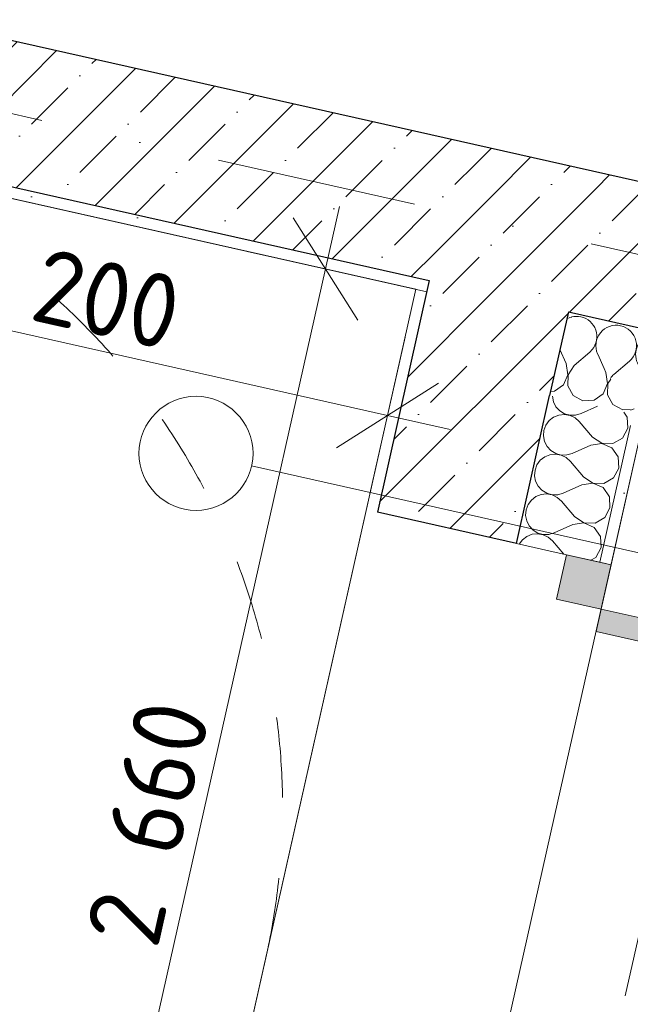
# Model space of a CAD drawing. Header units: millimetres. Extents: x -7213913 to -6985912, y 6023162 to 6205784.
# Tile 219 of 256: x -7184979 to -7183908, y 6181398 to 6183123. Entities that reach past the tile are written whole.
import ezdxf
from ezdxf.enums import TextEntityAlignment as Align

# ---------------------------------------------------------------- set-up
doc = ezdxf.new("R2010")
doc.units = ezdxf.units.MM
doc.header["$MEASUREMENT"] = 0
doc.linetypes.add('короткая штриховая', pattern=[282.222222, 141.111111, -141.111111])
doc.linetypes.add('Штрихпунктирная', pattern=[670.277762, 352.777767, -176.388884, 0, -141.111112])
for name, color, linetype in [('S - квартира_помещение.АР', 7, 'Continuous'), ('S - МОП.АР', 7, 'Continuous'), ('АР-вертикальная связь - Лестница.АР', 7, 'Continuous'), ('АР-Отметки высот.АР', 7, 'Continuous'), ('АР-Стены_внешние_.АР', 7, 'Continuous'), ('АР-Стены_внутренние_пилоны.АР', 7, 'Continuous'), ('АР-Чертеж-Оси_Осевые размеры.АР', 7, 'Continuous'), ('АР-Чертеж-Размеры.АР', 7, 'Continuous')]:
    doc.layers.add(name, color=color, linetype=linetype)
for name, color, linetype, lineweight in [('S - квартира_помещение.АР_Ном._пера__120', 7, 'Continuous', 0), ('S - МОП.АР_Ном._пера__120', 7, 'Continuous', 0), ('АР-вертикальная связь - Лестница.АР_Ном._пера__1', 7, 'Continuous', 0), ('АР-Отметки высот.АР_Ном._пера__120', 7, 'Continuous', 0), ('АР-Стены_внешние_.АР_Ном._пера__1', 7, 'Continuous', 0), ('АР-Стены_внутренние_пилоны.АР_Ном._пера__1', 7, 'Continuous', 15), ('АР-Чертеж-Оси_Осевые размеры.АР_Ном._пера__120', 7, 'Continuous', 0), ('АР-Чертеж-Размеры.АР_Ном._пера__1', 7, 'Continuous', 0), ('Двери Archicad_Ном._пера__120', 7, 'Continuous', 0), ('Паспорта Зон Archicad_Ном._пера__1', 7, 'Continuous', 0)]:
    doc.layers.add(name, color=color, linetype=linetype, lineweight=lineweight)
doc.styles.add('РЎР“Р•РќР•Р\xa0Р\x98Р\xa0_РЎРўР\x98Р›Р¬_1', font='txt')
doc.styles.add('РЎР“Р•РќР•Р\xa0Р\x98Р\xa0_РЎРўР\x98Р›Р¬_2', font='calibri.ttf')
doc.styles.add('РЎР“Р•РќР•Р\xa0Р\x98Р\xa0_РЎРўР\x98Р›Р¬_3', font='GOST_Common.ttf')
doc.styles.add('РЎР“Р•РќР•Р\xa0Р\x98Р\xa0_РЎРўР\x98Р›Р¬_5', font='GOTHIC.TTF')
doc.dimstyles.new('СГЕНЕРИР_СТИЛЬ__4', dxfattribs={"dimtxt": 129.999995, "dimasz": 142.5, "dimexe": 0.18, "dimexo": 300000, "dimgap": 0, "dimtad": 1, "dimdec": 0, "dimzin": 0, "dimdsep": 46, "dimtxsty": 'РЎР“Р•РќР•Р\xa0Р\x98Р\xa0_РЎРўР\x98Р›Р¬_3', "dimblk": 'ARROWHEAD_6', "dimblk1": 'ARROWHEAD_6', "dimblk2": 'ARROWHEAD_6', "dimcen": 0.09, "dimclrd": 7, "dimclre": 7, "dimclrt": 7, "dimazin": 0, "dimtfac": 1, "dimtdec": 4, "dimtmove": 0, "dimatfit": 3, "dimfxl": 1, "dimtolj": 1, "dimtzin": 0, "dimarcsym": 0})
doc.dimstyles.new('СГЕНЕРИР_СТИЛЬ__5', dxfattribs={"dimtxt": 129.999995, "dimasz": 142.5, "dimexe": 0.18, "dimexo": 300000, "dimgap": 0, "dimtad": 1, "dimdec": 0, "dimzin": 0, "dimdsep": 46, "dimtxsty": 'РЎР“Р•РќР•Р\xa0Р\x98Р\xa0_РЎРўР\x98Р›Р¬_3', "dimblk": 'ARROWHEAD_6', "dimblk1": 'ARROWHEAD_6', "dimblk2": 'ARROWHEAD_6', "dimcen": 0.09, "dimclrd": 7, "dimclre": 7, "dimclrt": 7, "dimazin": 0, "dimtfac": 1, "dimtdec": 4, "dimtmove": 2, "dimatfit": 3, "dimfxl": 1, "dimtolj": 1, "dimtzin": 0, "dimarcsym": 0})
doc.dimstyles.new('СГЕНЕРИР_СТИЛЬ__6', dxfattribs={"dimtxt": 200, "dimasz": 142.5, "dimexe": 0.18, "dimexo": 0.0625, "dimgap": 0, "dimtad": 1, "dimdec": 0, "dimzin": 0, "dimdsep": 46, "dimtxsty": 'РЎР“Р•РќР•Р\xa0Р\x98Р\xa0_РЎРўР\x98Р›Р¬_3', "dimblk": 'ARROWHEAD_6', "dimblk1": 'ARROWHEAD_6', "dimblk2": 'ARROWHEAD_6', "dimcen": 0.09, "dimse1": 1, "dimse2": 1, "dimclrd": 7, "dimclre": 7, "dimclrt": 7, "dimazin": 0, "dimtfac": 1, "dimtdec": 4, "dimtmove": 0, "dimatfit": 3, "dimfxl": 1, "dimtolj": 1, "dimtzin": 0, "dimarcsym": 0})
pattern_1 = [(45, (-6566190.34, 6562677.8), (-84.852814, 84.852814), []), (45, (-6566232.77, 6562720.22), (-84.852814, 84.852814), [90, -30, 0, -30])]
pattern_2 = [(45, (-6566190.34, 6563027.8), (-111.369318, 111.369318), [0, -105, 0, -157.5]), (110, (-6565840.34, 6563027.8), (148.001588, 53.868173), [0, -77, 0, -133])]

# ---------------------------------------------------------------- blocks, each defined once
blk = doc.blocks.new('Техническая лоджия_7_36_1', base_point=(-7182611.1, 6182394.7))
at = {"layer": 'S - МОП.АР_Ном._пера__120', "color": 7, "linetype": 'Continuous', "lineweight": 0, "flags": 128}
blk.add_lwpolyline([(-7184405, 6180105.6), (-7183009.8, 6179792.2), (-7182162.2, 6179601.8), (-7182022.5, 6181164.3), (-7181738.1, 6181925.2), (-7183887.9, 6182408), (-7184041.3, 6181725.1)], close=True, dxfattribs=at)
at = {"layer": 'Паспорта Зон Archicad_Ном._пера__1', "color": 7, "lineweight": 0, "style": 'РЎР“Р•РќР•Р\xa0Р\x98Р\xa0_РЎРўР\x98Р›Р¬_1'}
blk.add_attdef('ROOM_NUMBER', text='', height=250, rotation=347.3417, dxfattribs=at).set_placement((-7182485, 6181615.1), align=Align.MIDDLE_CENTER)
at = {"layer": 'Паспорта Зон Archicad_Ном._пера__1', "color": 7, "lineweight": 0, "style": 'РЎР“Р•РќР•Р\xa0Р\x98Р\xa0_РЎРўР\x98Р›Р¬_2'}
blk.add_attdef('ROOM_AREA', text='', height=200, rotation=347.3417, dxfattribs=at).set_placement((-7182277.4, 6181117.1), align=Align.MIDDLE_RIGHT)
blk = doc.blocks.new('Кухня-столовая_1_47_1', base_point=(-7183363.5, 6184337.8))
at = {"layer": 'S - квартира_помещение.АР_Ном._пера__120', "color": 7, "linetype": 'Continuous', "lineweight": 0, "flags": 128}
blk.add_lwpolyline([(-7187962.1, 6183753.5), (-7183669, 6182789.3), (-7181682.8, 6182343.2), (-7181589.6, 6182322.3), (-7180829.1, 6184357), (-7180662, 6184803.9), (-7180628.9, 6185196.7), (-7184598.7, 6186088.3), (-7184345.6, 6187215), (-7185272.6, 6187423.1), (-7185404, 6186837.7), (-7187179.8, 6187236.6)], close=True, dxfattribs=at)
at = {"layer": 'Паспорта Зон Archicad_Ном._пера__1', "color": 7, "lineweight": 0, "style": 'РЎР“Р•РќР•Р\xa0Р\x98Р\xa0_РЎРўР\x98Р›Р¬_1'}
blk.add_attdef('ROOM_NUMBER', text='', height=250, rotation=347.3417, dxfattribs=at).set_placement((-7182653.8, 6183805.3), align=Align.MIDDLE_CENTER)
at = {"layer": 'Паспорта Зон Archicad_Ном._пера__1', "color": 7, "lineweight": 0, "style": 'РЎР“Р•РќР•Р\xa0Р\x98Р\xa0_РЎРўР\x98Р›Р¬_2'}
blk.add_attdef('ROOM_AREA', text='', height=200, rotation=347.3417, dxfattribs=at).set_placement((-7181601.2, 6182488.8), align=Align.MIDDLE_RIGHT)
blk = doc.blocks.new('Лестница_2_55_1', base_point=(-7189364.8, 6182582.3))
at = {"layer": 'S - МОП.АР_Ном._пера__120', "color": 7, "linetype": 'Continuous', "lineweight": 0, "flags": 128}
blk.add_lwpolyline([(-7190309.3, 6184004), (-7190892.2, 6181408.6), (-7184867, 6180055.4), (-7184284.1, 6182650.8)], close=True, dxfattribs=at)
at = {"layer": 'Паспорта Зон Archicad_Ном._пера__1', "color": 7, "lineweight": 0, "style": 'РЎР“Р•РќР•Р\xa0Р\x98Р\xa0_РЎРўР\x98Р›Р¬_3'}
blk.add_attdef('ROOM_NUMBER', text='', height=350, rotation=347.3417, dxfattribs=at).set_placement((-7189940.9, 6183323.1), align=Align.MIDDLE_CENTER)
at = {"layer": 'Паспорта Зон Archicad_Ном._пера__1', "color": 7, "lineweight": 0, "style": 'РЎР“Р•РќР•Р\xa0Р\x98Р\xa0_РЎРўР\x98Р›Р¬_2'}
blk.add_attdef('ROOM_AREA', text='', height=200, rotation=347.3417, dxfattribs=at).set_placement((-7189695.7, 6182782.4), align=Align.MIDDLE_RIGHT)
blk = doc.blocks.new('Лестница_1_1', base_point=(-6566190.3, 6562677.8))
at = {"layer": 'АР-вертикальная связь - Лестница.АР_Ном._пера__1', "color": 7, "linetype": 'Continuous', "lineweight": 0}
for p, q in [((-7184284.1, 6182650.8), (-7185455, 6182913.7)), ((-7184867, 6180055.4), (-7184284.1, 6182650.8))]:
    blk.add_line(p, q, dxfattribs=at)
blk = doc.blocks.new('*X382', base_point=(-6566190.3, 6562677.8))
at = {"layer": 'АР-Стены_внешние_.АР_Ном._пера__1', "color": 7, "linetype": 'Continuous', "lineweight": 0}
for p, q in [((-7184014, 6182601.5), (-7184019.3, 6182598.8)), ((-7184010.8, 6182602.1), (-7184014, 6182601.5)), ((-7184020.3, 6182520.5), (-7184031.4, 6182545.1)), ((-7183979.2, 6182540.5), (-7183974.9, 6182545.4)), ((-7184006.3, 6182517.4), (-7183979.2, 6182540.5)), ((-7184017.4, 6182501.2), (-7184020.3, 6182520.5)), ((-7184006.3, 6182517.4), (-7184017.2, 6182501.1)), ((-7183950.6, 6182504.8), (-7183954, 6182512.3)), ((-7184025.2, 6182483.3), (-7184017.4, 6182501.2)), ((-7184017.2, 6182501.1), (-7184017.8, 6182481.6)), ((-7183947.8, 6182485.5), (-7183950.6, 6182504.8)), ((-7183942.1, 6182493.6), (-7183947.5, 6182485.5)), ((-7184041.2, 6182472.1), (-7184025.2, 6182483.3)), ((-7184017.8, 6182481.6), (-7184008.1, 6182464.7)), ((-7183955.5, 6182467.6), (-7183947.8, 6182485.5)), ((-7183947.5, 6182485.5), (-7183948.1, 6182466)), ((-7184047.9, 6182471.7), (-7184041.2, 6182472.1)), ((-7184008.1, 6182464.7), (-7183991, 6182455.4)), ((-7183991, 6182455.4), (-7183971.5, 6182456.4)), ((-7183971.5, 6182456.4), (-7183955.5, 6182467.6)), ((-7183948.1, 6182466), (-7183938.4, 6182449)), ((-7183938.4, 6182449), (-7183921.3, 6182439.7)), ((-7183921.3, 6182439.7), (-7183908.4, 6182440.4))]:
    blk.add_line(p, q, dxfattribs=at)
blk = doc.blocks.new('*X383', base_point=(-6566190.3, 6562677.8))
at = {"layer": 'АР-Стены_внешние_.АР_Ном._пера__1', "color": 7, "linetype": 'Continuous', "lineweight": 0}
for p, q in [((-7183954, 6182512.3), (-7183965.2, 6182537.4)), ((-7183936.6, 6182501.7), (-7183909.5, 6182524.9)), ((-7183887.1, 6182503), (-7183895.5, 6182521.8))]:
    blk.add_line(p, q, dxfattribs=at)
for centre, start, end in [((-7184002.4, 6182567.7), 77.3417, 103.9607), ((-7184002.4, 6182567.7), 320.7227, 77.3417), ((-7183932.7, 6182552.1), 77.3417, 204.2116), ((-7183932.7, 6182552.1), 310.4718, 77.3417), ((-7183863, 6182536.4), 104.3456, 204.2116), ((-7183913.5, 6182474.5), 130.4718, 145.4066), ((-7183913.5, 6182474.5), 279.2769, 290.4313)]:
    blk.add_arc(centre, 35.7, start, end, dxfattribs=at)
blk = doc.blocks.new('Стена_113_1', base_point=(-7184111.1, 6182760.5))
at = {"layer": 'АР-Стены_внешние_.АР', "linetype": 'Continuous', "lineweight": 0, "true_color": 0x000000}
h = blk.add_hatch(dxfattribs=at)
h.set_pattern_fill('ЖЕЛЕЗОБЕТОН__PROJECT__0001', color=18, style=0, pattern_type=2)
h.set_pattern_definition(pattern_1)
h.paths.add_polyline_path([(-7184260.5, 6182666), (-7184016.5, 6182611.2), (-7184205.7, 6182909.9)])
h = blk.add_hatch(dxfattribs=at)
h.set_pattern_fill('ЖЕЛЕЗОБЕТОН__PROJECT__0001', color=18, style=0, pattern_type=2)
h.set_pattern_definition(pattern_1)
h.paths.add_polyline_path([(-7184205.7, 6182909.9), (-7184016.5, 6182611.2), (-7183961.8, 6182855.1)])
h = blk.add_hatch(dxfattribs=at)
h.set_pattern_fill('ЖЕЛЕЗОБЕТОН__PROJECT__0001', color=18, style=0, pattern_type=2)
h.set_pattern_definition(pattern_1)
h.paths.add_polyline_path([(-7184016.5, 6182611.2), (-7181700.8, 6182091.1), (-7181646.1, 6182335), (-7183961.8, 6182855.1)])
at = {"layer": 'АР-Стены_внешние_.АР_Ном._пера__1', "color": 7, "linetype": 'Continuous', "lineweight": 30}
for q in [(-7184049.4, 6182464.8), (-7181700.8, 6182091.1)]:
    blk.add_line((-7184016.5, 6182611.2), q, dxfattribs=at)
at = {"layer": 'АР-Стены_внешние_.АР_Ном._пера__1', "color": 7, "linetype": 'Continuous', "lineweight": 30, "flags": 128}
blk.add_lwpolyline([(-7181646.1, 6182335), (-7184205.7, 6182909.9)], dxfattribs=at)
at = {"layer": 'АР-Стены_внешние_.АР', "color": 7, "lineweight": 0}
for name in ['*X382', '*X383']:
    blk.add_blockref(name, (-6566190.3, 6562677.8), dxfattribs=at)
blk = doc.blocks.new('Стена_257_1', base_point=(-7190419, 6184177.2))
at = {"layer": 'АР-Стены_внутренние_пилоны.АР', "linetype": 'Continuous', "lineweight": 0, "true_color": 0x000000}
h = blk.add_hatch(dxfattribs=at)
h.set_pattern_fill('ЖЕЛЕЗОБЕТОН__PROJECT__0001', color=18, style=0, pattern_type=2)
h.set_pattern_definition(pattern_1)
h.paths.add_polyline_path([(-7190324.4, 6184027.9), (-7184260.5, 6182666), (-7184205.7, 6182909.9), (-7190269.6, 6184271.8)])
h = blk.add_hatch(dxfattribs=at)
h.set_pattern_fill('ШТУКАТУРКА__ГИПС_01_0001', color=18, style=0, pattern_type=2)
h.set_pattern_definition(pattern_2)
h.paths.add_polyline_path([(-7190309.3, 6184004), (-7184264.8, 6182646.4), (-7184260.5, 6182666), (-7190304.9, 6184023.5)])
at = {"layer": 'АР-Стены_внутренние_пилоны.АР_Ном._пера__1', "color": 7, "linetype": 'Continuous', "lineweight": 30}
blk.add_line((-7190304.9, 6184023.5), (-7184260.5, 6182666), dxfattribs=at)
at = {"layer": 'АР-Стены_внутренние_пилоны.АР_Ном._пера__1', "color": 7, "linetype": 'Continuous', "lineweight": 30, "flags": 128}
blk.add_lwpolyline([(-7184205.7, 6182909.9), (-7190269.6, 6184271.8)], dxfattribs=at)
at = {"layer": 'АР-Стены_внутренние_пилоны.АР_Ном._пера__1', "color": 7, "linetype": 'Continuous', "lineweight": 0, "flags": 128}
for points in [[(-7190309.3, 6184004), (-7184264.8, 6182646.4)], [(-7184264.8, 6182646.4), (-7184260.5, 6182666)]]:
    blk.add_lwpolyline(points, dxfattribs=at)
blk = doc.blocks.new('*X815', base_point=(-6566190.3, 6562677.8))
at = {"layer": 'АР-Стены_внешние_.АР_Ном._пера__1', "color": 7, "linetype": 'Continuous', "lineweight": 0}
for p, q in [((-7184044.6, 6182463.7), (-7184044.6, 6182463.5)), ((-7184044.6, 6182463.5), (-7184042.7, 6182453.8)), ((-7184042.7, 6182453.8), (-7184038.3, 6182445.1)), ((-7184038.3, 6182445.1), (-7184031.6, 6182437.8)), ((-7183965.4, 6182445.9), (-7183994.3, 6182432.9)), ((-7184050.2, 6182420.8), (-7184056, 6182412.9)), ((-7184042.4, 6182426.8), (-7184050.2, 6182420.8)), ((-7184033.2, 6182430.5), (-7184042.4, 6182426.8)), ((-7184023.4, 6182431.5), (-7184033.2, 6182430.5)), ((-7184031.6, 6182437.8), (-7184023.1, 6182432.7)), ((-7184013.7, 6182429.8), (-7184023.4, 6182431.5)), ((-7184023.1, 6182432.7), (-7184013.6, 6182430.1)), ((-7184004.8, 6182425.5), (-7184013.7, 6182429.8)), ((-7184013.6, 6182430.1), (-7184003.8, 6182430.2)), ((-7183997.5, 6182419), (-7184004.8, 6182425.5)), ((-7184003.8, 6182430.2), (-7183994.3, 6182432.9)), ((-7183913.4, 6182426.7), (-7183919.6, 6182435.7)), ((-7183912.3, 6182407.2), (-7183913.4, 6182426.7)), ((-7184059.5, 6182403.6), (-7184060.3, 6182393.8)), ((-7184056, 6182412.9), (-7184059.5, 6182403.6)), ((-7183974.3, 6182391.8), (-7183997.5, 6182419)), ((-7183921.6, 6182390), (-7183912.3, 6182407.2)), ((-7184060.3, 6182393.8), (-7184058.4, 6182384.2)), ((-7183974.3, 6182391.8), (-7183958, 6182381)), ((-7183938.5, 6182380.3), (-7183921.6, 6182390)), ((-7184058.4, 6182384.2), (-7184053.9, 6182375.4)), ((-7184053.9, 6182375.4), (-7184047.2, 6182368.2)), ((-7183977.4, 6182377.9), (-7184010, 6182363.2)), ((-7183958.1, 6182380.7), (-7183977.4, 6182377.9)), ((-7183940.2, 6182373), (-7183958.1, 6182380.7)), ((-7183958, 6182381), (-7183938.5, 6182380.3)), ((-7183929, 6182357), (-7183940.2, 6182373)), ((-7184058, 6182357.1), (-7184065.8, 6182351.1)), ((-7184048.9, 6182360.8), (-7184058, 6182357.1)), ((-7184039.1, 6182361.8), (-7184048.9, 6182360.8)), ((-7184047.2, 6182368.2), (-7184038.8, 6182363)), ((-7184029.4, 6182360.1), (-7184039.1, 6182361.8)), ((-7184038.8, 6182363), (-7184029.3, 6182360.4)), ((-7184020.5, 6182355.8), (-7184029.4, 6182360.1)), ((-7184029.3, 6182360.4), (-7184019.4, 6182360.5)), ((-7184013.1, 6182349.3), (-7184020.5, 6182355.8)), ((-7184019.4, 6182360.5), (-7184010, 6182363.2)), ((-7183927.9, 6182337.5), (-7183929, 6182357)), ((-7184071.7, 6182343.2), (-7184075.1, 6182334)), ((-7184065.8, 6182351.1), (-7184071.7, 6182343.2)), ((-7183989.9, 6182322.1), (-7184013.1, 6182349.3)), ((-7183937.2, 6182320.3), (-7183927.9, 6182337.5)), ((-7184075.1, 6182334), (-7184075.9, 6182324.1)), ((-7184075.9, 6182324.1), (-7184074, 6182314.5)), ((-7183989.9, 6182322.1), (-7183973.7, 6182311.3)), ((-7183954.2, 6182310.7), (-7183937.2, 6182320.3)), ((-7184074, 6182314.5), (-7184069.6, 6182305.7)), ((-7184069.6, 6182305.7), (-7184062.9, 6182298.5)), ((-7183993.1, 6182308.2), (-7184025.6, 6182293.6)), ((-7183973.8, 6182311), (-7183993.1, 6182308.2)), ((-7183955.8, 6182303.3), (-7183973.8, 6182311)), ((-7183973.7, 6182311.3), (-7183954.2, 6182310.7)), ((-7183944.7, 6182287.3), (-7183955.8, 6182303.3)), ((-7184073.7, 6182287.4), (-7184081.5, 6182281.4)), ((-7184064.5, 6182291.1), (-7184073.7, 6182287.4)), ((-7184054.7, 6182292.1), (-7184064.5, 6182291.1)), ((-7184062.9, 6182298.5), (-7184054.5, 6182293.3)), ((-7184045, 6182290.4), (-7184054.7, 6182292.1)), ((-7184054.5, 6182293.3), (-7184045, 6182290.7)), ((-7184045, 6182290.7), (-7184035.1, 6182290.8)), ((-7184036.1, 6182286.2), (-7184045, 6182290.4)), ((-7184028.8, 6182279.6), (-7184036.1, 6182286.2)), ((-7184035.1, 6182290.8), (-7184025.6, 6182293.6)), ((-7183943.6, 6182267.8), (-7183944.7, 6182287.3)), ((-7184087.3, 6182273.5), (-7184090.8, 6182264.3)), ((-7184081.5, 6182281.4), (-7184087.3, 6182273.5)), ((-7184005.6, 6182252.4), (-7184028.8, 6182279.6)), ((-7183952.9, 6182250.6), (-7183943.6, 6182267.8)), ((-7184090.8, 6182264.3), (-7184091.6, 6182254.4)), ((-7184091.6, 6182254.4), (-7184089.7, 6182244.8)), ((-7184005.6, 6182252.4), (-7183989.3, 6182241.6)), ((-7183969.8, 6182241), (-7183952.9, 6182250.6)), ((-7184089.7, 6182244.8), (-7184085.2, 6182236)), ((-7184085.2, 6182236), (-7184078.5, 6182228.8)), ((-7184008.7, 6182238.5), (-7184041.3, 6182223.9)), ((-7183989.4, 6182241.3), (-7184008.7, 6182238.5)), ((-7183971.5, 6182233.6), (-7183989.4, 6182241.3)), ((-7183989.3, 6182241.6), (-7183969.8, 6182241)), ((-7183960.3, 6182217.6), (-7183971.5, 6182233.6)), ((-7184089.3, 6182217.7), (-7184097.1, 6182211.7)), ((-7184080.2, 6182221.4), (-7184089.3, 6182217.7)), ((-7184070.4, 6182222.4), (-7184080.2, 6182221.4)), ((-7184078.5, 6182228.8), (-7184070.1, 6182223.6)), ((-7184060.7, 6182220.7), (-7184070.4, 6182222.4)), ((-7184070.1, 6182223.6), (-7184060.6, 6182221)), ((-7184051.8, 6182216.5), (-7184060.7, 6182220.7)), ((-7184060.6, 6182221), (-7184050.8, 6182221.1)), ((-7184044.4, 6182209.9), (-7184051.8, 6182216.5)), ((-7184050.8, 6182221.1), (-7184041.3, 6182223.9)), ((-7183959.2, 6182198.1), (-7183960.3, 6182217.6)), ((-7184097.1, 6182211.7), (-7184102.6, 6182204.3)), ((-7184024.7, 6182186.8), (-7184044.4, 6182209.9)), ((-7183968.5, 6182181), (-7183959.2, 6182198.1)), ((-7183977, 6182176.1), (-7183968.5, 6182181))]:
    blk.add_line(p, q, dxfattribs=at)
blk = doc.blocks.new('Металлическая Дверь 23[47]_1', base_point=(-6566190.3, 6562677.8))
at = {"layer": 'Двери Archicad_Ном._пера__120', "linetype": 'Continuous', "lineweight": 0, "true_color": 0xffffff}
for points in [[(-7184019.8, 6182185.7), (-7184037.4, 6182107.7), (-7183998.3, 6182098.9), (-7183959.3, 6182090.2), (-7183941.8, 6182168.2)], [(-7182895.8, 6181851.3), (-7183959.3, 6182090.2), (-7183968.1, 6182051.1), (-7182904.6, 6181812.3)]]:
    blk.add_hatch(color=7, dxfattribs=at).paths.add_polyline_path(points)
at = {"layer": 'Двери Archicad_Ном._пера__120', "color": 7, "linetype": 'Continuous', "lineweight": 0}
for p, q in [((-7184107.7, 6182205.5), (-7184351.6, 6182260.2)), ((-7184019.8, 6182185.7), (-7184107.7, 6182205.5)), ((-7184037.4, 6182107.7), (-7184019.8, 6182185.7)), ((-7184019.8, 6182185.7), (-7183941.8, 6182168.2)), ((-7183961.3, 6182172.6), (-7184019.8, 6182185.7)), ((-7183961.3, 6182172.6), (-7184019.8, 6182185.7)), ((-7183941.8, 6182168.2), (-7183961.3, 6182172.6)), ((-7183941.8, 6182168.2), (-7183961.3, 6182172.6)), ((-7183941.8, 6182168.2), (-7183959.3, 6182090.2)), ((-7183998.3, 6182098.9), (-7184037.4, 6182107.7)), ((-7183959.3, 6182090.2), (-7183998.3, 6182098.9)), ((-7183959.3, 6182090.2), (-7183968.1, 6182051.1)), ((-7182895.8, 6181851.3), (-7183959.3, 6182090.2)), ((-7183968.1, 6182051.1), (-7182904.6, 6181812.3))]:
    blk.add_line(p, q, dxfattribs=at)
blk.add_arc((-7183959.3, 6182090.2), 1090, 257.3417, 347.3417, dxfattribs=at)
blk = doc.blocks.new('Стена_379_1', base_point=(-7184111.1, 6182760.5))
at = {"layer": 'АР-Стены_внешние_.АР', "linetype": 'Continuous', "lineweight": 0, "true_color": 0x000000}
h = blk.add_hatch(dxfattribs=at)
h.set_pattern_fill('ЖЕЛЕЗОБЕТОН__PROJECT__0001', color=18, style=0, pattern_type=2)
h.set_pattern_definition(pattern_1)
h.paths.add_polyline_path([(-7184260.5, 6182666), (-7184351.6, 6182260.2), (-7184107.7, 6182205.5), (-7184016.5, 6182611.2)])
h = blk.add_hatch(dxfattribs=at)
h.set_pattern_fill('ШТУКАТУРКА__ГИПС_01_0001', color=18, style=0, pattern_type=2)
h.set_pattern_definition(pattern_2)
h.paths.add_polyline_path([(-7183961.3, 6182172.6), (-7183941.8, 6182168.2), (-7183887.9, 6182408), (-7183907.4, 6182412.4)])
at = {"layer": 'АР-Стены_внешние_.АР_Ном._пера__1', "color": 7, "linetype": 'Continuous', "lineweight": 30}
for p, q in [((-7184016.5, 6182611.2), (-7184049.4, 6182464.8)), ((-7184107.7, 6182205.5), (-7184049.4, 6182464.8)), ((-7184107.7, 6182205.5), (-7184351.6, 6182260.2))]:
    blk.add_line(p, q, dxfattribs=at)
at = {"layer": 'АР-Стены_внешние_.АР_Ном._пера__1', "color": 7, "linetype": 'Continuous', "lineweight": 0}
for p, q in [((-7183961.3, 6182172.6), (-7183907.4, 6182412.4)), ((-7184019.8, 6182185.7), (-7184107.7, 6182205.5)), ((-7183961.3, 6182172.6), (-7184019.8, 6182185.7)), ((-7183941.8, 6182168.2), (-7183961.3, 6182172.6))]:
    blk.add_line(p, q, dxfattribs=at)
at = {"layer": 'АР-Стены_внешние_.АР_Ном._пера__1', "color": 7, "linetype": 'Continuous', "lineweight": 30, "flags": 128}
blk.add_lwpolyline([(-7184260.5, 6182666), (-7184351.6, 6182260.2)], dxfattribs=at)
at = {"layer": 'АР-Стены_внешние_.АР_Ном._пера__1', "color": 7, "linetype": 'Continuous', "lineweight": 0, "flags": 128}
blk.add_lwpolyline([(-7183941.8, 6182168.2), (-7183887.9, 6182408)], dxfattribs=at)
at = {"layer": 'АР-Стены_внешние_.АР', "color": 7, "lineweight": 0}
blk.add_blockref('*X815', (-6566190.3, 6562677.8), dxfattribs=at)
at = {"layer": 'Двери Archicad_Ном._пера__120', "color": 7, "linetype": 'Continuous', "lineweight": 0}
blk.add_blockref('Металлическая Дверь 23[47]_1', (-6566190.3, 6562677.8), dxfattribs=at)
blk = doc.blocks.new('Линия_6_1', base_point=(-7180508.3, 6181428.7))
at = {"layer": 'АР-Отметки высот.АР_Ном._пера__120', "color": 7, "linetype": 'Continuous', "lineweight": 0}
blk.add_line((-7180508.3, 6181428.7), (-7184572.2, 6182341.4), dxfattribs=at)
blk.add_circle((-7184669.7, 6182363.3), 100, dxfattribs=at)
blk = doc.blocks.new('*D858', base_point=(-6566190.3, 6562677.8))
at = {"layer": 'АР-Чертеж-Размеры.АР_Ном._пера__1', "color": 7, "linetype": 'Continuous', "lineweight": 0, "transparency": 16777216}
for p, q in [((-7185473.8, 6182830), (-7185535.4, 6182555.6)), ((-7185594.2, 6182636), (-7185415, 6182749.5)), ((-7184333.7, 6182429.8), (-7185504.6, 6182692.8)), ((-7184302.9, 6182567), (-7184364.6, 6182292.6)), ((-7184423.4, 6182373.1), (-7184244.1, 6182486.6)), ((-7184224, 6182405.2), (-7184333.7, 6182429.8))]:
    blk.add_line(p, q, dxfattribs=at)
at = {"layer": 'АР-Чертеж-Размеры.АР_Ном._пера__1', "color": 7, "lineweight": 0, "transparency": 16777216, "insert": (-7185102.3, 6182629.1), "char_height": 130, "attachment_point": 7, "rotation": 347.3417, "style": 'РЎР“Р•РќР•Р\xa0Р\x98Р\xa0_РЎРўР\x98Р›Р¬_3'}
blk.add_mtext('\\A1;{\\pql;\\fGOST Common|b0|i0|c204|p0;\\W1.000000;1\xa0200}', dxfattribs=at)
blk = doc.blocks.new('ARROWHEAD_6')
at = {"color": 0, "linetype": 'Continuous', "lineweight": 0}
for p, q in [((-0.5, -0.5), (0.5, 0.5)), ((0, 0), (-1, 0))]:
    blk.add_line(p, q, dxfattribs=at)
blk = doc.blocks.new('*D859', base_point=(-6566190.3, 6562677.8))
at = {"layer": 'АР-Чертеж-Размеры.АР_Ном._пера__1', "color": 7, "linetype": 'Continuous', "lineweight": 0, "transparency": 16777216}
for p, q in [((-7188521.3, 6183293.4), (-7188342.1, 6183406.9)), ((-7185504.6, 6182692.8), (-7188431.7, 6183350.2)), ((-7185473.8, 6182830), (-7185535.4, 6182555.6)), ((-7185594.2, 6182636), (-7185415, 6182749.5)), ((-7184333.7, 6182429.8), (-7185504.6, 6182692.8))]:
    blk.add_line(p, q, dxfattribs=at)
at = {"layer": 'АР-Чертеж-Размеры.АР_Ном._пера__1', "color": 7, "lineweight": 0, "transparency": 16777216, "insert": (-7187468.3, 6183163.7), "char_height": 130, "attachment_point": 7, "rotation": 347.3417, "style": 'РЎР“Р•РќР•Р\xa0Р\x98Р\xa0_РЎРўР\x98Р›Р¬_3'}
blk.add_mtext('\\A1;{\\pql;\\fGOST Common|b0|i0|c204|p0;\\W1.000000;10х300=3\xa0000}', dxfattribs=at)
blk = doc.blocks.new('*D924', base_point=(-6566190.3, 6562677.8))
at = {"layer": 'АР-Чертеж-Размеры.АР_Ном._пера__1', "color": 7, "linetype": 'Continuous', "lineweight": 0, "transparency": 16777216}
for p, q in [((-7184418, 6182796.1), (-7184442.6, 6182686.4)), ((-7184385.9, 6182596.8), (-7184499.4, 6182776)), ((-7184579.8, 6182717.2), (-7184305.4, 6182655.6)), ((-7184442.6, 6182686.4), (-7185025.5, 6180091)), ((-7185082.3, 6180180.7), (-7184968.8, 6180001.4)), ((-7185162.7, 6180121.9), (-7184888.3, 6180060.2)), ((-7185025.5, 6180091), (-7185050.2, 6179981.3))]:
    blk.add_line(p, q, dxfattribs=at)
at = {"layer": 'АР-Чертеж-Размеры.АР_Ном._пера__1', "color": 7, "lineweight": 0, "transparency": 16777216, "insert": (-7184737.5, 6181492.2), "char_height": 130, "attachment_point": 7, "rotation": 77.3417, "style": 'РЎР“Р•РќР•Р\xa0Р\x98Р\xa0_РЎРўР\x98Р›Р¬_3'}
blk.add_mtext('\\A1;{\\pql;\\fGOST Common|b0|i0|c204|p0;\\W1.000000;2\xa0660}', dxfattribs=at)
blk = doc.blocks.new('*D929', base_point=(-6566190.3, 6562677.8))
at = {"layer": 'АР-Чертеж-Размеры.АР_Ном._пера__1', "color": 7, "linetype": 'Continuous', "lineweight": 0, "transparency": 16777216}
for p, q in [((-7183319.7, 6182280.4), (-7183295.1, 6182390.2)), ((-7183263, 6182190.8), (-7183376.5, 6182370)), ((-7183182.5, 6182249.6), (-7183456.9, 6182311.3)), ((-7183836.9, 6179978), (-7183319.7, 6182280.4)), ((-7183893.6, 6180067.6), (-7183780.1, 6179888.3)), ((-7183699.7, 6179947.1), (-7183974.1, 6180008.8)), ((-7183861.5, 6179868.2), (-7183836.9, 6179978))]:
    blk.add_line(p, q, dxfattribs=at)
at = {"layer": 'АР-Чертеж-Размеры.АР_Ном._пера__1', "color": 7, "lineweight": 0, "transparency": 16777216, "insert": (-7183604.8, 6181208.9), "char_height": 130, "attachment_point": 7, "rotation": 77.3417, "style": 'РЎР“Р•РќР•Р\xa0Р\x98Р\xa0_РЎРўР\x98Р›Р¬_3'}
blk.add_mtext('\\A1;{\\pql;\\fGOST Common|b0|i0|c204|p0;\\W1.000000;2\xa0360}', dxfattribs=at)
blk = doc.blocks.new('*D1071', base_point=(-6566190.3, 6562677.8))
at = {"layer": 'АР-Чертеж-Размеры.АР_Ном._пера__1', "color": 7, "linetype": 'Continuous', "lineweight": 0, "transparency": 16777216}
for p, q in [((-7187888.8, 6184079.9), (-7186113.1, 6183681)), ((-7186143.9, 6183543.8), (-7186082.2, 6183818.2)), ((-7186023.4, 6183737.8), (-7186202.7, 6183624.3)), ((-7186113.1, 6183681), (-7181516.4, 6182648.6)), ((-7181547.2, 6182511.4), (-7181485.5, 6182785.9)), ((-7181606, 6182591.9), (-7181426.7, 6182705.4)), ((-7181516.4, 6182648.6), (-7181406.6, 6182624))]:
    blk.add_line(p, q, dxfattribs=at)
at = {"layer": 'АР-Чертеж-Размеры.АР_Ном._пера__1', "color": 7, "lineweight": 0, "transparency": 16777216, "insert": (-7184086.6, 6183266.9), "char_height": 200, "attachment_point": 7, "rotation": 347.3417, "style": 'РЎР“Р•РќР•Р\xa0Р\x98Р\xa0_РЎРўР\x98Р›Р¬_3'}
blk.add_mtext('\\A1;{\\pql;\\fGOST Common|b0|i0|c204|p0;\\W1.000000;4\xa0711}', dxfattribs=at)
blk = doc.blocks.new('*D1112', base_point=(-6566190.3, 6562677.8))
at = {"layer": 'АР-Чертеж-Размеры.АР_Ном._пера__1', "color": 7, "linetype": 'Continuous', "lineweight": 0, "transparency": 16777216}
for p, q in [((-7184160.4, 6181194.7), (-7184222.1, 6180920.2)), ((-7184101.6, 6181114.2), (-7184280.9, 6181000.7)), ((-7184191.3, 6181057.5), (-7184301, 6181082.1)), ((-7182150.3, 6180599.1), (-7184191.3, 6181057.5)), ((-7182119.4, 6180736.3), (-7182181.1, 6180461.8)), ((-7182239.9, 6180542.3), (-7182060.6, 6180655.8)), ((-7182040.5, 6180574.4), (-7182150.3, 6180599.1))]:
    blk.add_line(p, q, dxfattribs=at)
at = {"layer": 'АР-Чертеж-Размеры.АР_Ном._пера__1', "color": 7, "lineweight": 0, "transparency": 16777216, "insert": (-7183366.7, 6180898.9), "char_height": 130, "attachment_point": 7, "rotation": 347.3417, "style": 'РЎР“Р•РќР•Р\xa0Р\x98Р\xa0_РЎРўР\x98Р›Р¬_3'}
blk.add_mtext('\\A1;{\\pql;\\fGOST Common|b0|i0|c204|p0;\\W1.000000;2\xa0092}', dxfattribs=at)
blk = doc.blocks.new('Стандартный Маркер Сетки[167]_1', base_point=(-7207190.9, 6187944.1))
at = {"layer": 'АР-Чертеж-Оси_Осевые размеры.АР_Ном._пера__120', "color": 7, "linetype": 'Штрихпунктирная', "lineweight": 0}
blk.add_line((-7206215.2, 6187725), (-7182117.1, 6182312.7), dxfattribs=at)
at = {"layer": 'АР-Чертеж-Оси_Осевые размеры.АР_Ном._пера__120', "color": 7, "lineweight": 0, "style": 'РЎР“Р•РќР•Р\xa0Р\x98Р\xa0_РЎРўР\x98Р›Р¬_5'}
blk.add_attdef('AC_MarkerText_1', text='', height=350, rotation=360, dxfattribs=at).set_placement((-7207678.7, 6188242.5), align=Align.TOP_CENTER)
blk = doc.blocks.new('Стандартный Маркер Сетки[186]_1', base_point=(-7207190.9, 6187944.1))
at = {"layer": 'АР-Чертеж-Оси_Осевые размеры.АР_Ном._пера__120', "color": 7, "linetype": 'Штрихпунктирная', "lineweight": 0}
blk.add_line((-7206215.2, 6187725), (-7182117.1, 6182312.7), dxfattribs=at)
at = {"layer": 'АР-Чертеж-Оси_Осевые размеры.АР_Ном._пера__120', "color": 7, "lineweight": 0, "style": 'РЎР“Р•РќР•Р\xa0Р\x98Р\xa0_РЎРўР\x98Р›Р¬_5'}
blk.add_attdef('AC_MarkerText_1', text='', height=350, rotation=360, dxfattribs=at).set_placement((-7207678.7, 6188242.5), align=Align.TOP_CENTER)
blk = doc.blocks.new('Стандартный Маркер Сетки[200]_1', base_point=(-7179800.8, 6199738.6))
at = {"layer": 'АР-Чертеж-Оси_Осевые размеры.АР_Ном._пера__120', "color": 7, "linetype": 'Штрихпунктирная', "lineweight": 0}
blk.add_line((-7180020, 6198762.9), (-7194792, 6132990.9), dxfattribs=at)
at = {"layer": 'АР-Чертеж-Оси_Осевые размеры.АР_Ном._пера__120', "color": 7, "lineweight": 0, "style": 'РЎР“Р•РќР•Р\xa0Р\x98Р\xa0_РЎРўР\x98Р›Р¬_5'}
blk.add_attdef('AC_MarkerText_1', text='', height=350, rotation=360, dxfattribs=at).set_placement((-7195120.7, 6131716.2), align=Align.TOP_CENTER)

msp = doc.modelspace()

# ---------------------------------------------------------------- linework, layer by layer
at = {"layer": 'S - квартира_помещение.АР', "color": 254, "linetype": 'Continuous', "lineweight": 0, "true_color": 0xd8d8d8, "flags": 128}
msp.add_lwpolyline([(-7187962.1, 6183753.5), (-7183669, 6182789.3), (-7181682.8, 6182343.2), (-7181589.6, 6182322.3), (-7180829.1, 6184357), (-7180662, 6184803.9), (-7180628.9, 6185196.7), (-7184598.7, 6186088.3), (-7184345.6, 6187215), (-7185272.6, 6187423.1), (-7185404, 6186837.7), (-7187179.8, 6187236.6)], close=True, dxfattribs=at)
at = {"layer": 'S - МОП.АР', "color": 254, "linetype": 'Continuous', "lineweight": 0, "true_color": 0xdadada, "flags": 128}
for points in [[(-7190309.3, 6184004), (-7190892.2, 6181408.6), (-7184867, 6180055.4), (-7184284.1, 6182650.8)], [(-7184405, 6180105.6), (-7183009.8, 6179792.2), (-7182162.2, 6179601.8), (-7182022.5, 6181164.3), (-7181738.1, 6181925.2), (-7183887.9, 6182408), (-7184041.3, 6181725.1)]]:
    msp.add_lwpolyline(points, close=True, dxfattribs=at)
at = {"layer": 'АР-вертикальная связь - Лестница.АР_Ном._пера__1', "color": 7, "linetype": 'короткая штриховая', "lineweight": 0}
msp.add_arc((-7185717.9, 6181742.9), 1200, 347.3369, 77.3418, dxfattribs=at)

# ---------------------------------------------------------------- block references
at = {"layer": 'S - квартира_помещение.АР', "color": 7, "linetype": 'Continuous', "lineweight": 0}
msp.add_blockref('Кухня-столовая_1_47_1', (-7183363.5, 6184337.8), dxfattribs=at)
at = {"layer": 'S - МОП.АР', "color": 7, "linetype": 'Continuous', "lineweight": 0}
for name, p in [('Лестница_2_55_1', (-7189364.8, 6182582.3)), ('Техническая лоджия_7_36_1', (-7182611.1, 6182394.7))]:
    msp.add_blockref(name, p, dxfattribs=at)
at = {"layer": 'АР-вертикальная связь - Лестница.АР', "color": 7, "linetype": 'Continuous', "lineweight": 0}
msp.add_blockref('Лестница_1_1', (-6566190.3, 6562677.8), dxfattribs=at)
at = {"layer": 'АР-Отметки высот.АР', "color": 7, "linetype": 'Continuous', "lineweight": 0}
msp.add_blockref('Линия_6_1', (-7180508.3, 6181428.7), dxfattribs=at)
at = {"layer": 'АР-Стены_внешние_.АР', "color": 7, "lineweight": 0}
for name in ['Стена_113_1', 'Стена_379_1']:
    msp.add_blockref(name, (-7184111.1, 6182760.5), dxfattribs=at)
at = {"layer": 'АР-Стены_внутренние_пилоны.АР', "color": 7, "lineweight": 0}
msp.add_blockref('Стена_257_1', (-7190419, 6184177.2), dxfattribs=at)
at = {"layer": 'АР-Чертеж-Оси_Осевые размеры.АР', "color": 8, "linetype": 'Continuous', "lineweight": 15}
for name, p in [('Стандартный Маркер Сетки[200]_1', (-7179800.8, 6199738.6)), ('Стандартный Маркер Сетки[167]_1', (-7207190.9, 6187944.1)), ('Стандартный Маркер Сетки[186]_1', (-7207190.9, 6187944.1))]:
    msp.add_blockref(name, p, dxfattribs=at)

# ---------------------------------------------------------------- dimensions: what is measured, and where the dimension line sits
at = {"layer": 'АР-Чертеж-Размеры.АР', "color": 7, "linetype": 'Continuous', "lineweight": 0}
for base, p1, p2, angle, dimstyle, picture, middle, turn in [((-7181516.4, 6182648.6), (-7186186.3, 6183354.7), (-7181589.6, 6182322.3), 347.3417, 'СГЕНЕРИР_СТИЛЬ__6', '*D1071', (-7183729.9, 6183289.3), 347.3417), ((-7185504.6, 6182692.8), (-7184284.1, 6182650.8), (-7185717.9, 6181742.9), 167.3417, 'СГЕНЕРИР_СТИЛЬ__4', '*D858', (-7184870.5, 6182643.6), 347.3417), ((-7185025.5, 6180091), (-7184706.6, 6182745.7), (-7185289.5, 6180150.3), 257.3417, 'СГЕНЕРИР_СТИЛЬ__5', '*D924', (-7184752.1, 6181724), 77.3417), ((-7184191.3, 6181057.5), (-7182024.5, 6181159), (-7183887.9, 6182408), 167.3417, 'СГЕНЕРИР_СТИЛЬ__4', '*D1112', (-7183134.9, 6180913.5), 347.3417), ((-7183319.7, 6182280.4), (-7183707.4, 6179948.9), (-7182813, 6182166.6), 77.3417, 'СГЕНЕРИР_СТИЛЬ__5', '*D929', (-7183619.3, 6181440.7), 77.3417)]:
    dim = msp.add_linear_dim(base=base, p1=p1, p2=p2, angle=angle, dimstyle=dimstyle, dxfattribs=at)
    dim.commit()
    dim.dimension.update_dxf_attribs({"geometry": picture, "text_midpoint": middle, "dimtype": 160, "text_rotation": turn})
dim = msp.add_linear_dim(base=(-7188431.7, 6183350.2), p1=(-7185717.9, 6181742.9), p2=(-7188382, 6183571.1), angle=167.3417, text='10х300=<MeasuredValue>', dimstyle='СГЕНЕРИР_СТИЛЬ__5', dxfattribs=at)
dim.commit()
dim.dimension.update_dxf_attribs({"geometry": '*D859', "text_midpoint": (-7186337.3, 6182976.3), "dimtype": 160, "text_rotation": 347.3417})

doc.saveas('drawing.dxf')
